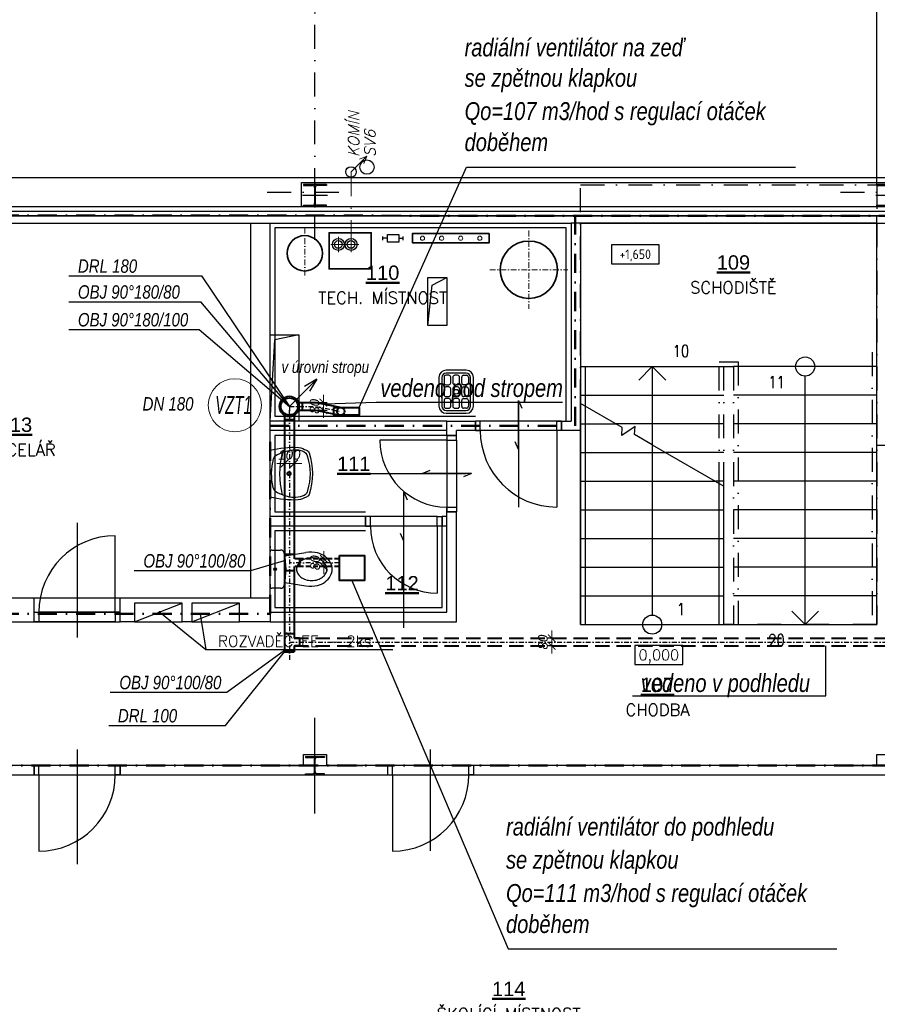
# Model space of a CAD drawing. Header units: millimetres. Extents: x 6435372 to 7248404, y 1559872 to 1886246.
# Tile 204 of 208: x 7106337 to 7115312, y 1762661 to 1772962. Entities that reach past the tile are written whole.
import ezdxf
from ezdxf.enums import TextEntityAlignment as Align

# ---------------------------------------------------------------- set-up
doc = ezdxf.new("R2010")
doc.units = ezdxf.units.MM
for name, pattern in [('DASHDOT', [1, 0.5, -0.25, 0, -0.25]), ('DASHDOT2', [11, 6, -2.5, 0, -2.5]), ('DASHDOTX2', [2, 1, -0.5, 0, -0.5]), ('DASHED', [0.75, 0.5, -0.25]), ('ČERCHOVANÁ', [1, 0.5, -0.25, 0, -0.25])]:
    doc.linetypes.add(name, pattern=pattern)
for name, color, linetype, lineweight in [('CKPOPISM', 8, 'Continuous', 50), ('CKPOPISM_POPIS', 8, 'Continuous', 25), ('požární prostup', 240, 'Continuous', 35), ('požární úseky', 21, 'ČERCHOVANÁ', 50), ('UT-zařízení', 7, 'Continuous', 30), ('VZT', 130, 'Continuous', 40)]:
    doc.layers.add(name, color=color, linetype=linetype, lineweight=lineweight)
doc.layers.add('matrice DPS', color=122, linetype='Continuous')
doc.layers.add('VZT_POPIS', color=7, linetype='Continuous')
doc.styles.add('ARIAL', font='arial.ttf')
doc.styles.add('INDRA', font='ariali.ttf')
doc.styles.add('ISO', font='isocp.shx')
doc.styles.add('KURZIVA', font='italic__.ttf')
doc.styles.get("Standard").update_dxf_attribs({"font": 'romans.shx'})
doc.linetypes.add('IZOLACE_POLYSTYREN_PENOVY', pattern='A,0.001,[228,CADKON.SHX,S=0.1,R=0,X=0,Y=0],-2', length=2.001)
doc.dimstyles.new('CADKON$7', dxfattribs={"dimscale": 100, "dimtxt": 2.5, "dimasz": 2.5, "dimexe": 1.8, "dimexo": 5, "dimgap": 0.6, "dimtad": 1, "dimrnd": 1, "dimtxsty": 'Standard', "dimblk1": 'OBLIQUE', "dimblk2": 'OBLIQUE', "dimsah": 1, "dimcen": 2.5, "dimadec": 1, "dimazin": 2, "dimtfac": 1, "dimtdec": 4, "dimtix": 1, "dimtmove": 0, "dimatfit": 3, "dimldrblk": 'DOTSMALL', "dimfxl": 5, "dimfxlon": 1, "dimtfill": 1, "dimtolj": 1, "dimarcsym": 0})
doc.dimstyles.new('INDRA', dxfattribs={"dimscale": 40, "dimtxt": 2.5, "dimasz": 2, "dimexe": 1, "dimexo": 2, "dimgap": 1, "dimtad": 1, "dimdec": 0, "dimrnd": 5, "dimzin": 4, "dimdsep": 46, "dimtxsty": 'INDRA', "dimblk": 'ARCHTICK', "dimcen": 0, "dimclrd": 256, "dimclre": 256, "dimclrt": 256, "dimadec": 0, "dimazin": 0, "dimtfac": 1, "dimtdec": 0, "dimtix": 1, "dimtmove": 0, "dimatfit": 3, "dimfxl": 5, "dimfxlon": 1, "dimtzin": 0, "dimlwd": 0, "dimlwe": 25, "dimarcsym": 0})

# ---------------------------------------------------------------- blocks, each defined once
blk = doc.blocks.new('*U999')
at = {"color": 0, "linetype": 'ByBlock', "lineweight": -2}
blk.add_lwpolyline([(-5, -2), (5, -2), (5, 2), (-5, 2), (-5, -2)], dxfattribs=at)
blk = doc.blocks.new('CK_S_EXT_HEAHEA240')
for p, q in [((-120, 115), (120, 115)), ((-120, 115), (-120, 103)), ((120, 115), (120, 103)), ((-120, 103), (-24.75, 103)), ((-3.75, -82), (-3.75, 82)), ((3.75, -82), (3.75, 82)), ((120, 103), (24.75, 103)), ((-120, -115), (-120, -103)), ((-120, -103), (-24.75, -103)), ((120, -103), (24.75, -103)), ((120, -115), (120, -103)), ((-120, -115), (120, -115))]:
    blk.add_line(p, q)
for centre, start, end in [((-24.75, 82), 0, 90), ((24.75, 82), 90, 180), ((-24.75, -82), 270, 0), ((24.75, -82), 180, 270)]:
    blk.add_arc(centre, 21, start, end)
blk = doc.blocks.new('CK_S_EXT_HEAHEA200')
for p, q in [((-100, 95), (100, 95)), ((-100, 95), (-100, 85)), ((-100, 85), (-21.25, 85)), ((-3.25, -67), (-3.25, 67)), ((3.25, -67), (3.25, 67)), ((100, 85), (21.25, 85)), ((100, 95), (100, 85)), ((-100, -95), (-100, -85)), ((-100, -85), (-21.25, -85)), ((-100, -95), (100, -95)), ((100, -85), (21.25, -85)), ((100, -95), (100, -85))]:
    blk.add_line(p, q)
for centre, start, end in [((-21.25, 67), 0, 90), ((21.25, 67), 90, 180), ((-21.25, -67), 270, 0), ((21.25, -67), 180, 270)]:
    blk.add_arc(centre, 18, start, end)
blk = doc.blocks.new('CKBL2112015093625', base_point=(91736, 60823))
blk = doc.blocks.new('CKBL2010716104115', base_point=(94518, 62923))
blk = doc.blocks.new('CKBL2010716104152', base_point=(90276, 66514))
blk = doc.blocks.new('CKBL2010716104200', base_point=(91930, 63875))
blk = doc.blocks.new('_Oblique')
at = {"color": 0, "lineweight": -2}
blk.add_line((-0.5, -0.5), (0.5, 0.5), dxfattribs=at)
blk = doc.blocks.new('*U1025')
at = {"color": 0, "linetype": 'ByBlock', "lineweight": -2}
blk.add_lwpolyline([(-5, -2), (5, -2), (5, 2), (-5, 2), (-5, -2)], dxfattribs=at)
blk = doc.blocks.new('CKBL2032316081158')
blk = doc.blocks.new('CKBL2032316081219')
blk = doc.blocks.new('CKBL2032316081224')
blk = doc.blocks.new('_ArchTick')
at = {"color": 0, "linetype": 'ByBlock', "const_width": 0.15}
blk.add_lwpolyline([(-0.5, -0.5), (0.5, 0.5)], dxfattribs=at)
blk = doc.blocks.new('*D1081')
at = {"layer": 'DEFPOINTS', "color": 0, "ltscale": 400, "transparency": 16777216}
for p in [(7109109, 1768318), (7109109, 1768258), (7109209, 1768258)]:
    blk.add_point(p, dxfattribs=at)
at = {"layer": 'VZT_POPIS', "lineweight": 0, "ltscale": 400, "transparency": 16777216}
for p, q in [((7109109, 1768318), (7109029, 1768318)), ((7109209, 1768318), (7109109, 1768318)), ((7109209, 1768318), (7109289, 1768318))]:
    blk.add_line(p, q, dxfattribs=at)
at = {"layer": 'VZT_POPIS', "lineweight": 25, "ltscale": 400, "transparency": 16777216}
for p, q in [((7109109, 1768318), (7109109, 1768358)), ((7109209, 1768318), (7109209, 1768358))]:
    blk.add_line(p, q, dxfattribs=at)
at = {"layer": 'VZT_POPIS', "lineweight": 0, "ltscale": 400, "transparency": 16777216, "xscale": 80, "yscale": 80, "zscale": 80}
blk.add_blockref('_ArchTick', (7109109, 1768318), dxfattribs=at)
at = {"layer": 'VZT_POPIS', "lineweight": 0, "ltscale": 400, "transparency": 16777216, "xscale": 80, "yscale": 80, "zscale": 80, "rotation": 180}
blk.add_blockref('_ArchTick', (7109209, 1768318), dxfattribs=at)
at = {"layer": 'VZT_POPIS', "ltscale": 400, "transparency": 16777216, "insert": (7109159, 1768409), "char_height": 100, "attachment_point": 5, "style": 'INDRA'}
blk.add_mtext('100', dxfattribs=at)
blk = doc.blocks.new('*D1082')
at = {"layer": 'DEFPOINTS', "color": 0, "ltscale": 400, "transparency": 16777216}
for p in [(7109474, 1767320), (7109520, 1767320), (7109474, 1767240)]:
    blk.add_point(p, dxfattribs=at)
at = {"layer": 'VZT_POPIS', "lineweight": 0, "ltscale": 400, "transparency": 16777216}
for p, q in [((7109520, 1767320), (7109520, 1767400)), ((7109520, 1767240), (7109520, 1767320)), ((7109520, 1767240), (7109520, 1767160))]:
    blk.add_line(p, q, dxfattribs=at)
at = {"layer": 'VZT_POPIS', "lineweight": 25, "ltscale": 400, "transparency": 16777216}
for p, q in [((7109520, 1767320), (7109560, 1767320)), ((7109520, 1767240), (7109560, 1767240))]:
    blk.add_line(p, q, dxfattribs=at)
at = {"layer": 'VZT_POPIS', "lineweight": 0, "ltscale": 400, "transparency": 16777216, "xscale": 80, "yscale": 80, "zscale": 80}
for p, rotation in [((7109520, 1767320), 270), ((7109520, 1767240), 90)]:
    blk.add_blockref('_ArchTick', p, dxfattribs=dict(at, rotation=rotation))
at = {"layer": 'VZT_POPIS', "ltscale": 400, "transparency": 16777216, "insert": (7109429, 1767280), "char_height": 100, "attachment_point": 5, "rotation": 90, "style": 'INDRA'}
blk.add_mtext('80', dxfattribs=at)
blk = doc.blocks.new('*D1083')
at = {"layer": 'DEFPOINTS', "color": 0, "ltscale": 400, "transparency": 16777216}
for p in [(7111905, 1766490), (7111973, 1766490), (7111973, 1766410)]:
    blk.add_point(p, dxfattribs=at)
at = {"layer": 'VZT_POPIS', "lineweight": 0, "ltscale": 400, "transparency": 16777216}
for p, q in [((7111905, 1766490), (7111905, 1766570)), ((7111905, 1766410), (7111905, 1766490)), ((7111905, 1766410), (7111905, 1766330))]:
    blk.add_line(p, q, dxfattribs=at)
at = {"layer": 'VZT_POPIS', "lineweight": 25, "ltscale": 400, "transparency": 16777216}
for p, q in [((7111905, 1766490), (7111865, 1766490)), ((7111905, 1766410), (7111865, 1766410))]:
    blk.add_line(p, q, dxfattribs=at)
at = {"layer": 'VZT_POPIS', "lineweight": 0, "ltscale": 400, "transparency": 16777216, "xscale": 80, "yscale": 80, "zscale": 80}
for p, rotation in [((7111905, 1766490), 270), ((7111905, 1766410), 90)]:
    blk.add_blockref('_ArchTick', p, dxfattribs=dict(at, rotation=rotation))
at = {"layer": 'VZT_POPIS', "ltscale": 400, "transparency": 16777216, "insert": (7111813, 1766450), "char_height": 100, "attachment_point": 5, "rotation": 90, "style": 'INDRA'}
blk.add_mtext('80', dxfattribs=at)
blk = doc.blocks.new('*D1250')
at = {"layer": 'DEFPOINTS', "color": 0, "ltscale": 400, "transparency": 16777216}
for p in [(7109375, 1768956), (7109515, 1768956), (7109375, 1768876)]:
    blk.add_point(p, dxfattribs=at)
at = {"layer": 'VZT_POPIS', "lineweight": 0, "ltscale": 400, "transparency": 16777216}
for p, q in [((7109515, 1768956), (7109515, 1769036)), ((7109515, 1768876), (7109515, 1768956)), ((7109515, 1768876), (7109515, 1768796))]:
    blk.add_line(p, q, dxfattribs=at)
at = {"layer": 'VZT_POPIS', "lineweight": 25, "ltscale": 400, "transparency": 16777216}
for p, q in [((7109455, 1768956), (7109555, 1768956)), ((7109455, 1768876), (7109555, 1768876))]:
    blk.add_line(p, q, dxfattribs=at)
at = {"layer": 'VZT_POPIS', "lineweight": 0, "ltscale": 400, "transparency": 16777216, "xscale": 80, "yscale": 80, "zscale": 80}
for p, rotation in [((7109515, 1768956), 270), ((7109515, 1768876), 90)]:
    blk.add_blockref('_ArchTick', p, dxfattribs=dict(at, rotation=rotation))
at = {"layer": 'VZT_POPIS', "ltscale": 400, "transparency": 16777216, "insert": (7109424, 1768916), "char_height": 100, "attachment_point": 5, "rotation": 90, "style": 'INDRA'}
blk.add_mtext('80', dxfattribs=at)

msp = doc.modelspace()

# ---------------------------------------------------------------- linework, layer by layer
at = {"layer": 'matrice DPS', "ltscale": 500}
for p, q in [((7115306.8, 1771238), (7115306.8, 1793308)), ((7116141.8, 1771308), (7079606.8, 1771308)), ((7109286.8, 1771008), (7109286.8, 1771258)), ((7109286.8, 1771258), (7115566.8, 1771258)), ((7109426.8, 1771248), (7109426.8, 1770998)), ((7109556.8, 1771123), (7109296.8, 1771123)), ((7115556.8, 1771123), (7115296.8, 1771123)), ((7079306.8, 1771008), (7116141.8, 1771008)), ((7104706.8, 1771008), (7116141.8, 1771008)), ((7104706.8, 1770908), (7116141.8, 1770908)), ((7115546.8, 1770908), (7105036.8, 1770908)), ((7115306.8, 1770833), (7115306.8, 1770908)), ((7105036.8, 1770833), (7108756.8, 1770833)), ((7108756.8, 1766913), (7108756.8, 1770833)), ((7108756.8, 1770833), (7108956.8, 1770833)), ((7108956.8, 1770833), (7112106.8, 1770833)), ((7108956.8, 1768763), (7108956.8, 1770833)), ((7112206.8, 1770833), (7112106.8, 1770833)), ((7112106.8, 1770833), (7112106.8, 1768763)), ((7112206.8, 1770833), (7112206.8, 1768663)), ((7112206.8, 1770833), (7115546.8, 1770833)), ((7115306.8, 1768508), (7115306.8, 1770833)), ((7112106.8, 1770763), (7112106.8, 1770713)), ((7108956.8, 1768763), (7108956.8, 1769663)), ((7108956.8, 1769663), (7109256.8, 1769663)), ((7108956.8, 1769663), (7109256.8, 1769663)), ((7109256.8, 1769663), (7109006.8, 1769613)), ((7109256.8, 1769663), (7109006.8, 1769613)), ((7109256.8, 1769663), (7109256.8, 1768763)), ((7109256.8, 1769663), (7109256.8, 1768763)), ((7108956.8, 1768763), (7109006.8, 1769613)), ((7108956.8, 1768763), (7109006.8, 1769613)), ((7112206.8, 1769333), (7113706.8, 1769333)), ((7112206.8, 1769333), (7113706.8, 1769333)), ((7112956.8, 1769333), (7112815.6, 1769191.7)), ((7112956.8, 1769333), (7113098.1, 1769191.7)), ((7112956.8, 1769333), (7112956.8, 1766732.9)), ((7115306.8, 1769333), (7113806.8, 1769333)), ((7115306.8, 1769333), (7113806.8, 1769333)), ((7114556.8, 1766633), (7114556.8, 1769233.1)), ((7112206.8, 1769033), (7113706.8, 1769033)), ((7115306.8, 1769033), (7113806.8, 1769033)), ((7111556.8, 1768934.5), (7111556.8, 1767863)), ((7110806.8, 1768763), (7108956.8, 1768763)), ((7108956.8, 1768663), (7108956.8, 1768763)), ((7109256.8, 1768763), (7108956.8, 1768763)), ((7110806.8, 1768663), (7110806.8, 1768763)), ((7110806.8, 1768763), (7111106.8, 1768763)), ((7110806.8, 1768613), (7110806.8, 1768763)), ((7112006.8, 1768763), (7111106.8, 1768763)), ((7111106.8, 1768663), (7111106.8, 1768763)), ((7111156.8, 1768763), (7111106.8, 1768763)), ((7111106.8, 1768763), (7111106.8, 1768663)), ((7111156.8, 1768663), (7111156.8, 1768763)), ((7111956.8, 1768763), (7111156.8, 1768763)), ((7111956.8, 1768663), (7111956.8, 1768763)), ((7111956.8, 1768763), (7112006.8, 1768763)), ((7112006.8, 1768763), (7112106.8, 1768763)), ((7112006.8, 1768663), (7112006.8, 1768763)), ((7112006.8, 1768763), (7112006.8, 1768663)), ((7112206.8, 1768733), (7112578.9, 1768733)), ((7113706.8, 1768733), (7112578.9, 1768733)), ((7115306.8, 1768733), (7113806.8, 1768733)), ((7108956.8, 1767763), (7108956.8, 1768663)), ((7110806.8, 1768663), (7108956.8, 1768663)), ((7111106.8, 1768663), (7110906.8, 1768663)), ((7110906.8, 1768613), (7110906.8, 1768663)), ((7112006.8, 1768663), (7111106.8, 1768663)), ((7112006.8, 1768663), (7111106.8, 1768663)), ((7111106.8, 1768663), (7111156.8, 1768663)), ((7111956.8, 1768663), (7111156.8, 1768663)), ((7112006.8, 1768663), (7111956.8, 1768663)), ((7111956.8, 1768663), (7111956.8, 1767863)), ((7112206.8, 1768663), (7112006.8, 1768663)), ((7110806.8, 1768563), (7110106.8, 1768563)), ((7110806.8, 1768613), (7110906.8, 1768613)), ((7110806.8, 1768613), (7110806.8, 1767813)), ((7110806.8, 1768613), (7110806.8, 1768563)), ((7110906.8, 1768613), (7110806.8, 1768613)), ((7110806.8, 1768563), (7110806.8, 1767863)), ((7110806.8, 1768563), (7110906.8, 1768563)), ((7110906.8, 1768563), (7110906.8, 1768613)), ((7110906.8, 1768563), (7110906.8, 1767863)), ((7112206.8, 1768433), (7113098.5, 1768433)), ((7112956.8, 1768514.8), (7113706.8, 1768081.8)), ((7112956.8, 1768514.8), (7113706.8, 1768081.8)), ((7113706.8, 1768433), (7113098.5, 1768433)), ((7115306.8, 1768433), (7113806.8, 1768433)), ((7115546.8, 1768508), (7115306.8, 1768508)), ((7109993.2, 1768213), (7111006.8, 1768213)), ((7112206.8, 1768133), (7113618.2, 1768133)), ((7113706.8, 1768133), (7113618.2, 1768133)), ((7115306.8, 1768133), (7113806.8, 1768133)), ((7110356.8, 1766599.8), (7110356.8, 1767894)), ((7110806.8, 1767813), (7110806.8, 1767863)), ((7110806.8, 1767863), (7110906.8, 1767863)), ((7110806.8, 1767763), (7110806.8, 1767813)), ((7110806.8, 1767813), (7110906.8, 1767813)), ((7110906.8, 1767813), (7110806.8, 1767813)), ((7110906.8, 1767863), (7110906.8, 1767813)), ((7110906.8, 1766663), (7110906.8, 1767813)), ((7112206.8, 1767833), (7113706.8, 1767833)), ((7115306.8, 1767833), (7113806.8, 1767833)), ((7106936.8, 1767699), (7106936.8, 1766499)), ((7108956.8, 1767663), (7108956.8, 1767763)), ((7109956.8, 1767763), (7108956.8, 1767763)), ((7109956.8, 1767663), (7109956.8, 1767763)), ((7110006.8, 1767763), (7109956.8, 1767763)), ((7109956.8, 1767763), (7109956.8, 1767663)), ((7110706.8, 1767763), (7110006.8, 1767763)), ((7110006.8, 1767663), (7110006.8, 1767763)), ((7110706.8, 1767663), (7110706.8, 1767763)), ((7110706.8, 1767763), (7110756.8, 1767763)), ((7110806.8, 1767763), (7110756.8, 1767763)), ((7110756.8, 1767663), (7110756.8, 1767763)), ((7110756.8, 1767763), (7110756.8, 1767663)), ((7108956.8, 1766763), (7108956.8, 1767663)), ((7109956.8, 1767663), (7108956.8, 1767663)), ((7110756.8, 1767663), (7109956.8, 1767663)), ((7109956.8, 1767663), (7110006.8, 1767663)), ((7110706.8, 1767663), (7110006.8, 1767663)), ((7110756.8, 1767663), (7110706.8, 1767663)), ((7110706.8, 1767663), (7110706.8, 1766963)), ((7110806.8, 1767663), (7110756.8, 1767663)), ((7110806.8, 1766763), (7110806.8, 1767663)), ((7107336.8, 1766763), (7107336.8, 1767563)), ((7112206.8, 1767533), (7113706.8, 1767533)), ((7115306.8, 1767533), (7113806.8, 1767533)), ((7112206.8, 1767233), (7113706.8, 1767233)), ((7115306.8, 1767233), (7113806.8, 1767233)), ((7105036.8, 1766913), (7106486.8, 1766913)), ((7106486.8, 1766663), (7106486.8, 1766913)), ((7106486.8, 1766913), (7107386.8, 1766913)), ((7107386.8, 1766663), (7107386.8, 1766913)), ((7107386.8, 1766913), (7108756.8, 1766913)), ((7112206.8, 1766933), (7113706.8, 1766933)), ((7115306.8, 1766933), (7113806.8, 1766933)), ((7107536.8, 1766663), (7108036.8, 1766858)), ((7108036.8, 1766858), (7107536.8, 1766858)), ((7107536.8, 1766858), (7107536.8, 1766663)), ((7108036.8, 1766663), (7108036.8, 1766858)), ((7108136.8, 1766663), (7108636.8, 1766858)), ((7108636.8, 1766858), (7108136.8, 1766858)), ((7108136.8, 1766858), (7108136.8, 1766663)), ((7108636.8, 1766663), (7108636.8, 1766858)), ((7114556.8, 1766633), (7114415.6, 1766774.3)), ((7114556.8, 1766633), (7114698.1, 1766774.3)), ((7105036.8, 1766663), (7106486.8, 1766663)), ((7106486.8, 1766763), (7106536.8, 1766763)), ((7106486.8, 1766663), (7106486.8, 1766763)), ((7106486.8, 1766763), (7107386.8, 1766763)), ((7106536.8, 1766663), (7106486.8, 1766663)), ((7106486.8, 1766663), (7107386.8, 1766663)), ((7107336.8, 1766763), (7106536.8, 1766763)), ((7106536.8, 1766763), (7106536.8, 1766663)), ((7107336.8, 1766663), (7106536.8, 1766663)), ((7107386.8, 1766763), (7107336.8, 1766763)), ((7107336.8, 1766763), (7107336.8, 1766663)), ((7107336.8, 1766663), (7107386.8, 1766663)), ((7107386.8, 1766663), (7107386.8, 1766763)), ((7107536.8, 1766663), (7107386.8, 1766663)), ((7108136.8, 1766663), (7108036.8, 1766663)), ((7108956.8, 1766663), (7108636.8, 1766663)), ((7108956.8, 1766763), (7110806.8, 1766763)), ((7108956.8, 1766663), (7110906.8, 1766663)), ((7112206.8, 1766633), (7113706.8, 1766633)), ((7109426.8, 1764658), (7109426.8, 1765658)), ((7106936.8, 1765327), (7106936.8, 1764127)), ((7110636.8, 1764266.6), (7110636.8, 1765327)), ((7109306.8, 1765163), (7109306.8, 1765273)), ((7109306.8, 1765273), (7109546.8, 1765273)), ((7109426.8, 1765053), (7109426.8, 1765263)), ((7109546.8, 1765273), (7109546.8, 1765163)), ((7115306.8, 1765163), (7115306.8, 1765273)), ((7115306.8, 1765273), (7115526.8, 1765273)), ((7105036.8, 1765163), (7106486.8, 1765163)), ((7106486.8, 1765063), (7106486.8, 1765163)), ((7106536.8, 1765163), (7106486.8, 1765163)), ((7106486.8, 1765163), (7106486.8, 1765063)), ((7106536.8, 1765163), (7107336.8, 1765163)), ((7106536.8, 1765063), (7106536.8, 1765163)), ((7107336.8, 1765063), (7107336.8, 1765163)), ((7107336.8, 1765163), (7107386.8, 1765163)), ((7107386.8, 1765063), (7107386.8, 1765163)), ((7107386.8, 1765163), (7107386.8, 1765063)), ((7107386.8, 1765163), (7109306.8, 1765163)), ((7108926.8, 1765158), (7109926.8, 1765158)), ((7109316.8, 1765158), (7109536.8, 1765158)), ((7109546.8, 1765163), (7110186.8, 1765163)), ((7110186.8, 1765163), (7110186.8, 1765063)), ((7110236.8, 1765163), (7110186.8, 1765163)), ((7110186.8, 1765163), (7110186.8, 1765063)), ((7110236.8, 1765163), (7111036.8, 1765163)), ((7110236.8, 1765063), (7110236.8, 1765163)), ((7111036.8, 1765063), (7111036.8, 1765163)), ((7111036.8, 1765163), (7111086.8, 1765163)), ((7111086.8, 1765163), (7111086.8, 1765063)), ((7111086.8, 1765163), (7111086.8, 1765063)), ((7111086.8, 1765163), (7115306.8, 1765163)), ((7114926.8, 1765158), (7115926.8, 1765158)), ((7105036.8, 1765063), (7106486.8, 1765063)), ((7106486.8, 1765063), (7106536.8, 1765063)), ((7106486.8, 1765063), (7107386.8, 1765063)), ((7106536.8, 1765063), (7107336.8, 1765063)), ((7106536.8, 1765063), (7106536.8, 1764263)), ((7107386.8, 1765063), (7107336.8, 1765063)), ((7107386.8, 1765063), (7110186.8, 1765063)), ((7110186.8, 1765063), (7110236.8, 1765063)), ((7110206.8, 1765063), (7111106.8, 1765063)), ((7110236.8, 1765063), (7111036.8, 1765063)), ((7110236.8, 1765063), (7110236.8, 1764263)), ((7111086.8, 1765063), (7111036.8, 1765063)), ((7111086.8, 1765063), (7115396.8, 1765063))]:
    msp.add_line(p, q, dxfattribs=at)
at = {"layer": 'matrice DPS', "linetype": 'DASHDOT', "ltscale": 500}
for p, q in [((7109426.8, 1770658), (7109426.8, 1773658)), ((7108926.8, 1771158), (7109926.8, 1771158)), ((7114926.8, 1771158), (7115926.8, 1771158)), ((7115256.8, 1769483), (7115256.8, 1766633)), ((7115306.8, 1766633), (7113706.8, 1766633)), ((7115256.8, 1766633), (7115256.8, 1766633)), ((7115256.8, 1766633), (7115256.8, 1766633))]:
    msp.add_line(p, q, dxfattribs=at)
at = {"layer": 'matrice DPS', "ltscale": 400}
for p, q in [((7110606.8, 1769763), (7110652.9, 1770185.9)), ((7110652.9, 1770185.9), (7110806.8, 1770263))]:
    msp.add_line(p, q, dxfattribs=at)
at = {"layer": 'matrice DPS', "linetype": 'ByBlock', "ltscale": 500}
for p, q in [((7110827.3, 1769241.9), (7110797.3, 1769241.9)), ((7111009.8, 1769294.4), (7110799.8, 1769294.4)), ((7111009.8, 1769264.4), (7110799.8, 1769264.4)), ((7110919.8, 1769241.9), (7110889.8, 1769241.9)), ((7110982.3, 1769241.9), (7111012.3, 1769241.9)), ((7110724.8, 1769219.4), (7110724.8, 1768919.4)), ((7110754.8, 1769219.4), (7110754.8, 1768919.4)), ((7110754.8, 1769134.4), (7110754.8, 1769004.4)), ((7110754.8, 1769134.4), (7110754.8, 1769134.4)), ((7110754.8, 1769004.4), (7110754.8, 1769134.4)), ((7110777.3, 1769221.9), (7110777.3, 1769161.9)), ((7110797.3, 1769141.9), (7110827.3, 1769141.9)), ((7110847.3, 1769161.9), (7110847.3, 1769221.9)), ((7110869.8, 1769221.9), (7110869.8, 1769161.9)), ((7110889.8, 1769141.9), (7110919.8, 1769141.9)), ((7110939.8, 1769161.9), (7110939.8, 1769221.9)), ((7110962.3, 1769161.9), (7110962.3, 1769221.9)), ((7111012.3, 1769141.9), (7110982.3, 1769141.9)), ((7111032.3, 1769221.9), (7111032.3, 1769161.9)), ((7111054.8, 1768919.4), (7111054.8, 1769219.4)), ((7111084.8, 1768919.4), (7111084.8, 1769219.4)), ((7110777.3, 1769099.4), (7110777.3, 1769039.4)), ((7110827.3, 1769119.4), (7110797.3, 1769119.4)), ((7110847.3, 1769039.4), (7110847.3, 1769099.4)), ((7110869.8, 1769099.4), (7110869.8, 1769039.4)), ((7110919.8, 1769119.4), (7110889.8, 1769119.4)), ((7110939.8, 1769039.4), (7110939.8, 1769099.4)), ((7110962.3, 1769039.4), (7110962.3, 1769099.4)), ((7110982.3, 1769119.4), (7111012.3, 1769119.4)), ((7111032.3, 1769099.4), (7111032.3, 1769039.4)), ((7110754.8, 1769004.4), (7110754.8, 1769004.4)), ((7110777.3, 1768976.9), (7110777.3, 1768916.9)), ((7110797.3, 1769019.4), (7110827.3, 1769019.4)), ((7110827.3, 1768996.9), (7110797.3, 1768996.9)), ((7110847.3, 1768916.9), (7110847.3, 1768976.9)), ((7110869.8, 1768976.9), (7110869.8, 1768916.9)), ((7110889.8, 1769019.4), (7110919.8, 1769019.4)), ((7110919.8, 1768996.9), (7110889.8, 1768996.9)), ((7110939.8, 1768916.9), (7110939.8, 1768976.9)), ((7110962.3, 1768916.9), (7110962.3, 1768976.9)), ((7111012.3, 1769019.4), (7110982.3, 1769019.4)), ((7110982.3, 1768996.9), (7111012.3, 1768996.9)), ((7111032.3, 1768976.9), (7111032.3, 1768916.9)), ((7110797.3, 1768896.9), (7110827.3, 1768896.9)), ((7110799.8, 1768874.4), (7111009.8, 1768874.4)), ((7110799.8, 1768844.4), (7111009.8, 1768844.4)), ((7110889.8, 1768896.9), (7110919.8, 1768896.9)), ((7111012.3, 1768896.9), (7110982.3, 1768896.9)), ((7108956.8, 1767033.3), (7108956.8, 1767392.7)), ((7108976.9, 1767412.8), (7109066.9, 1767412.8)), ((7109111.9, 1767353), (7109330.4, 1767386.4)), ((7109066.9, 1767013.2), (7108976.9, 1767013.2)), ((7109111.9, 1767073), (7109330.4, 1767039.6))]:
    msp.add_line(p, q, dxfattribs=at)
at = {"layer": 'matrice DPS', "linetype": 'Continuous', "ltscale": 500}
for p, q in [((7110806.8, 1767663), (7110806.8, 1767763)), ((7108756.8, 1766913), (7108956.8, 1766913)), ((7108956.8, 1766763), (7108956.8, 1766663))]:
    msp.add_line(p, q, dxfattribs=at)
at = {"layer": 'matrice DPS', "linetype": 'DASHDOT', "ltscale": 500}
for points in [[(7112206.8, 1768947.8), (7112206.8, 1771233), (7115306.8, 1771233), (7115306.8, 1770908)], [(7115306.8, 1770833), (7115306.8, 1766633), (7115306.8, 1766633)], [(7113656.8, 1768081.8), (7113656.8, 1769383), (7113856.8, 1769383), (7113856.8, 1766633), (7113856.8, 1766633)], [(7113706.8, 1768081.8), (7113706.8, 1769333), (7113806.8, 1769333), (7113806.8, 1766633), (7113806.8, 1766633)]]:
    msp.add_lwpolyline(points, dxfattribs=at)
at = {"layer": 'matrice DPS', "linetype": 'IZOLACE_POLYSTYREN_PENOVY', "ltscale": 500}
msp.add_lwpolyline([(7104706.8, 1770958), (7116141.8, 1770958)], dxfattribs=at)
at = {"layer": 'matrice DPS', "ltscale": 500}
for points in [[(7112056.8, 1768763), (7112056.8, 1770783), (7109006.8, 1770783), (7109006.8, 1768813), (7111106.8, 1768813)], [(7112206.8, 1766633), (7115306.8, 1766633), (7115306.8, 1770833), (7112206.8, 1770833), (7112206.8, 1766633)], [(7112256.8, 1766633), (7112256.8, 1766633), (7112256.8, 1769333)], [(7112956.8, 1768514.8), (7112771.8, 1768621.7), (7112776.8, 1768705.4), (7112636.9, 1768613), (7112641.9, 1768696.7), (7112206.8, 1768947.8)], [(7112956.8, 1768514.8), (7112771.8, 1768621.7), (7112776.8, 1768705.4), (7112636.9, 1768613), (7112641.9, 1768696.7), (7112206.8, 1768947.8)], [(7112206.8, 1766633), (7112206.8, 1766633), (7112206.8, 1768947.8)], [(7110806.8, 1768613), (7110686.1, 1768613), (7110686.1, 1768613), (7109006.8, 1768613), (7109006.8, 1767813), (7109956.8, 1767813)], [(7113656.8, 1766633), (7113656.8, 1768099.1)], [(7113706.8, 1766633), (7113706.8, 1766633), (7113706.8, 1768081.8)], [(7109956.8, 1767613), (7109006.8, 1767613), (7109006.8, 1766813), (7110756.8, 1766813), (7110756.8, 1767663)]]:
    msp.add_lwpolyline(points, dxfattribs=at)
at = {"layer": 'matrice DPS', "ltscale": 400}
msp.add_lwpolyline([(7110606.8, 1770263), (7110806.8, 1770263), (7110806.8, 1769763), (7110606.8, 1769763)], close=True, dxfattribs=at)
at = {"layer": 'matrice DPS', "linetype": 'ByBlock', "ltscale": 500}
for points in [[(7108956.8, 1768457.8, -0.0779315), (7109257.8, 1768486.2, -0.0680309), (7109338.1, 1768457.1, -0.2449622), (7109364.6, 1768431.4, -0.1652428), (7109364.6, 1767993.4, -0.2447516), (7109338.1, 1767967.7, -0.0729642), (7109251.7, 1767937.4, -0.0733034), (7108956.8, 1767967)], [(7109033.6, 1768412.1, -0.1391699), (7109254.4, 1768461.3), (7109292.8, 1768450, -0.3095362), (7109349.5, 1768387, -0.1500095), (7109349.5, 1768037.4, -0.2874807), (7109312.8, 1767984.9, -0.1904674), (7109140.6, 1767972.7, -0.0477801), (7109033.6, 1768012.7, -0.2252671), (7108989.6, 1768067.5, -0.1173255), (7108992.8, 1768367.1, -0.1890594), (7109031.5, 1768411)]]:
    msp.add_lwpolyline(points, format="xyb", close=True, dxfattribs=at)
msp.add_lwpolyline([(7109084.4, 1768432.9, 0.1253275), (7109084.4, 1767990.8)], format="xyb", dxfattribs=at)
at = {"layer": 'matrice DPS', "ltscale": 500}
for points in [[(7107536.8, 1766663), (7108036.8, 1766663), (7108036.8, 1766858), (7107536.8, 1766858)], [(7108136.8, 1766663), (7108636.8, 1766663), (7108636.8, 1766858), (7108136.8, 1766858)]]:
    msp.add_lwpolyline(points, close=True, dxfattribs=at)
for centre, radius in [((7109804.4, 1771368.8), 55), ((7109971.1, 1771419.2), 75), ((7114556.8, 1769333), 99.9), ((7112956.8, 1766633), 99.9), ((7112956.8, 1766633), 0.000000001)]:
    msp.add_circle(centre, radius, dxfattribs=at)
at = {"layer": 'matrice DPS', "linetype": 'ByBlock', "ltscale": 500}
for centre, radius in [((7110904.8, 1769069.4), 25), ((7109155.7, 1768212.4), 20.4), ((7109155.7, 1768212.4), 13.9), ((7109009.9, 1767213), 12.8)]:
    msp.add_circle(centre, radius, dxfattribs=at)
for centre, radius, start, end in [((7110799.8, 1769219.4), 75, 90, 180), ((7110799.8, 1769219.4), 45, 90, 180), ((7110797.3, 1769221.9), 20, 90, 180), ((7110827.3, 1769221.9), 20, 0, 90), ((7110889.8, 1769221.9), 20, 90, 180), ((7110919.8, 1769221.9), 20, 0, 90), ((7110982.3, 1769221.9), 20, 90, 180), ((7111009.8, 1769219.4), 75, 0, 90), ((7111009.8, 1769219.4), 45, 0, 90), ((7111012.3, 1769221.9), 20, 0, 90), ((7110797.3, 1769161.9), 20, 180, 270), ((7110827.3, 1769161.9), 20, 270, 0), ((7110889.8, 1769161.9), 20, 180, 270), ((7110919.8, 1769161.9), 20, 270, 0), ((7110982.3, 1769161.9), 20, 180, 270), ((7111012.3, 1769161.9), 20, 270, 0), ((7110797.3, 1769099.4), 20, 90, 180), ((7110797.3, 1769039.4), 20, 180, 270), ((7110827.3, 1769099.4), 20, 0, 90), ((7110827.3, 1769039.4), 20, 270, 0), ((7110889.8, 1769099.4), 20, 90, 180), ((7110889.8, 1769039.4), 20, 180, 270), ((7110919.8, 1769099.4), 20, 0, 90), ((7110919.8, 1769039.4), 20, 270, 0), ((7110982.3, 1769099.4), 20, 90, 180), ((7110982.3, 1769039.4), 20, 180, 270), ((7111012.3, 1769099.4), 20, 0, 90), ((7111012.3, 1769039.4), 20, 270, 0), ((7110797.3, 1768976.9), 20, 90, 180), ((7110827.3, 1768976.9), 20, 0, 90), ((7110889.8, 1768976.9), 20, 90, 180), ((7110919.8, 1768976.9), 20, 0, 90), ((7110982.3, 1768976.9), 20, 90, 180), ((7111012.3, 1768976.9), 20, 0, 90), ((7110799.8, 1768919.4), 75, 180, 270), ((7110799.8, 1768919.4), 45, 180, 270), ((7110797.3, 1768916.9), 20, 180, 270), ((7110827.3, 1768916.9), 20, 270, 0), ((7110889.8, 1768916.9), 20, 180, 270), ((7110919.8, 1768916.9), 20, 270, 0), ((7110982.3, 1768916.9), 20, 180, 270), ((7111009.8, 1768919.4), 75, 270, 0), ((7111009.8, 1768919.4), 45, 270, 0), ((7111012.3, 1768916.9), 20, 270, 0), ((7108976.9, 1767392.7), 20.1, 90, 180), ((7109066.9, 1767372.6), 40.2, 12.60811, 90), ((7109383.1, 1767042.5), 348, 78.11757, 98.69848), ((7108353.4, 1767213), 771.3, 347.39189, 12.60811), ((7109357.2, 1767195), 127.4, 127.58474, 151.71247), ((7109379, 1767166.7), 163.2, 107.68289, 127.58474), ((7109393.2, 1767122.1), 210, 90, 107.68289), ((7109393.2, 1767122.1), 210, 72.31711, 90), ((7109402.5, 1767175.1), 214.4, 29.47633, 75.89811), ((7109407.4, 1767166.7), 163.2, 52.41526, 72.31711), ((7109429.2, 1767195), 127.4, 28.28753, 52.41526), ((7109469.2, 1767213), 137.6, 0, 29.40689), ((7109323.7, 1767213), 89.4, 151.71247, 180), ((7109323.7, 1767213), 89.4, 180, 208.28753), ((7109462.7, 1767213), 89.4, 0, 28.28753), ((7109462.7, 1767213), 89.4, 331.71247, 0), ((7109469.2, 1767213), 137.6, 330.59311, 0), ((7109357.2, 1767231), 127.4, 208.28753, 232.41526), ((7109379, 1767259.3), 163.2, 232.41526, 252.31711), ((7109393.2, 1767304), 210, 252.31711, 270), ((7109393.2, 1767304), 210, 270, 287.68289), ((7109402.5, 1767250.9), 214.4, 284.10189, 330.52367), ((7109407.4, 1767259.3), 163.2, 287.68289, 307.58474), ((7109429.2, 1767231), 127.4, 307.58474, 331.71247), ((7108976.9, 1767033.3), 20.1, 180, 270), ((7109066.9, 1767053.4), 40.2, 270, 347.39189), ((7109383.1, 1767383.6), 348, 261.30152, 281.88243)]:
    msp.add_arc(centre, radius, start, end, dxfattribs=at)
at = {"layer": 'matrice DPS', "ltscale": 500}
for centre, radius, start, end in [((7111956.8, 1768663), 800, 180, 270), ((7110806.8, 1768563), 700, 180, 270), ((7110706.8, 1767663), 700, 180, 270), ((7107336.8, 1766763), 800, 90, 180), ((7106536.8, 1765063), 800, 270, 0), ((7110236.8, 1765063), 800, 270, 0)]:
    msp.add_arc(centre, radius, start, end, dxfattribs=at)
at = {"layer": 'požární prostup', "ltscale": 400}
msp.add_circle((7109158.9, 1768915.6), 106.1, dxfattribs=at)
at = {"layer": 'požární úseky', "ltscale": 400}
for p, q in [((7104926.8, 1770913), (7121426.8, 1770908)), ((7112150.7, 1768713), (7112150.7, 1770908)), ((7108956.8, 1766744.7), (7108956.8, 1768713)), ((7108956.8, 1768713), (7112150.7, 1768713)), ((7104926.8, 1766744.7), (7108956.8, 1766744.7)), ((7104926.8, 1766744.7), (7108956.8, 1766744.7)), ((7115461.3, 1765158), (7104926.8, 1765158)), ((7115461.3, 1765158), (7104926.8, 1765158))]:
    msp.add_line(p, q, dxfattribs=at)
at = {"layer": 'UT-zařízení', "lineweight": 18, "ltscale": 400}
for p, q in [((7109804.4, 1771368.8), (7109970.4, 1771534.8)), ((7109970.4, 1771534.8), (7109891.8, 1771503.4)), ((7109970.4, 1771534.8), (7109939, 1771456.2)), ((7109672.4, 1770529.7), (7109672.4, 1770690.4)), ((7109804.4, 1770529.7), (7109804.4, 1770690.4)), ((7109592.1, 1770610), (7109752.8, 1770610)), ((7109724.1, 1770610), (7109884.8, 1770610))]:
    msp.add_line(p, q, dxfattribs=at)
at = {"layer": 'UT-zařízení', "linetype": 'DASHDOT2', "lineweight": 18, "ltscale": 50}
msp.add_line((7109804.4, 1770565), (7109804.4, 1771368.8), dxfattribs=at)
at = {"layer": 'UT-zařízení', "linetype": 'DASHDOT2', "lineweight": 18, "ltscale": 10}
for p, q in [((7109319.8, 1770784.4), (7109319.8, 1770250.6)), ((7111665.5, 1770754.9), (7111665.5, 1769937.2)), ((7111256.7, 1770346.1), (7112074.3, 1770346.1))]:
    msp.add_line(p, q, dxfattribs=at)
at = {"layer": 'UT-zařízení', "ltscale": 400}
for p, q in [((7110138.6, 1770653.6), (7110138.6, 1770693.8)), ((7110351, 1770654.3), (7110351, 1770694.5)), ((7110184.8, 1770675.5), (7110138.6, 1770675.5)), ((7110304.8, 1770675.5), (7110351, 1770675.5))]:
    msp.add_line(p, q, dxfattribs=at)
at = {"layer": 'UT-zařízení', "lineweight": 35}
for points in [[(7110015.4, 1770355), (7109575.4, 1770355), (7109575.4, 1770733), (7110015.4, 1770733)], [(7111248.3, 1770725.5), (7111248.3, 1770625.5), (7110448.3, 1770625.5), (7110448.3, 1770725.5)]]:
    msp.add_lwpolyline(points, close=True, dxfattribs=at)
at = {"layer": 'UT-zařízení', "ltscale": 400}
msp.add_lwpolyline([(7110304.8, 1770715.5), (7110304.8, 1770635.5), (7110184.8, 1770635.5), (7110184.8, 1770715.5)], close=True, dxfattribs=at)
for centre, radius in [((7109804.4, 1771368.8), 55), ((7109672.4, 1770610), 62.5), ((7109672.4, 1770610), 40), ((7109804.4, 1770610), 62.5), ((7109804.4, 1770610), 40)]:
    msp.add_circle(centre, radius, dxfattribs=at)
at = {"layer": 'UT-zařízení', "lineweight": 35}
for centre, radius in [((7109319.8, 1770517.5), 185), ((7111665.5, 1770346.1), 300)]:
    msp.add_circle(centre, radius, dxfattribs=at)
at = {"layer": 'UT-zařízení', "lineweight": 18, "ltscale": 200}
for centre in [(7110552, 1770675.5, -19), (7110752, 1770675.5, -19), (7110952, 1770675.5, -19), (7111152, 1770675.5, -19)]:
    msp.add_circle(centre, 21.8, dxfattribs=at)
at = {"layer": 'VZT', "ltscale": 400}
for p, q in [((7109239.6, 1768955.6), (7109440.3, 1768955.6)), ((7109293.9, 1768955.6), (7109293.9, 1768875.6)), ((7109440.3, 1768955.6), (7109705, 1768903.7)), ((7109108.9, 1768840.8), (7109108.9, 1766346.6)), ((7109208.9, 1768840.8), (7109208.9, 1767320)), ((7109239.6, 1768875.6), (7109432.5, 1768875.6)), ((7109432.5, 1768875.6), (7109689.6, 1768825.2)), ((7109108.9, 1768780.6), (7109208.9, 1768780.6)), ((7109208.9, 1767365), (7109108.9, 1767365)), ((7109265.1, 1767320), (7109265.1, 1767240)), ((7109208.9, 1767195), (7109108.9, 1767195)), ((7109208.9, 1767240), (7109208.9, 1766490.1)), ((7109208.9, 1766535.1), (7109108.9, 1766535.1)), ((7109265.1, 1766490.1), (7109265.1, 1766410.1)), ((7109208.9, 1766365.1), (7109108.9, 1766365.1)), ((7109208.9, 1766410.1), (7109208.9, 1766346.6)), ((7109108.9, 1766346.6), (7109208.9, 1766346.6))]:
    msp.add_line(p, q, dxfattribs=at)
at = {"layer": 'VZT', "linetype": 'DASHED', "ltscale": 100}
for p, q in [((7109265.1, 1767320), (7109208.9, 1767320)), ((7109682, 1767320), (7109265.1, 1767320)), ((7109265.1, 1767240), (7109208.9, 1767240)), ((7109682, 1767240), (7109265.1, 1767240)), ((7109265.1, 1766490.1), (7109208.9, 1766490.1)), ((7109265.1, 1766410.1), (7109208.9, 1766410.1))]:
    msp.add_line(p, q, dxfattribs=at)
at = {"layer": 'VZT', "linetype": 'DASHED', "ltscale": 300}
for p, q in [((7109208.9, 1766490.1), (7116131.1, 1766490.1)), ((7109208.9, 1766410.1), (7116131.1, 1766410.1))]:
    msp.add_line(p, q, dxfattribs=at)
at = {"layer": 'VZT', "ltscale": 400}
for points in [[(7109623.9, 1768904.5), (7109887.9, 1768904.5), (7109887.9, 1768824.5), (7109623.9, 1768824.5)], [(7109682, 1767356.9), (7109946, 1767356.9), (7109946, 1767092.9), (7109682, 1767092.9)]]:
    msp.add_lwpolyline(points, close=True, dxfattribs=at)
at = {"layer": 'VZT', "lineweight": 18, "ltscale": 400}
msp.add_circle((7108588.3, 1768927.6), 277.9, dxfattribs=at)
at = {"layer": 'VZT', "ltscale": 400}
for centre, radius in [((7109158.9, 1768915.6), 90), ((7109697.3, 1768864.5), 40)]:
    msp.add_circle(centre, radius, dxfattribs=at)
at = {"layer": 'VZT_POPIS', "ltscale": 400}
for p, q in [((7109887.9, 1768904.5), (7111014, 1771420.2)), ((7106850.2, 1770281.9), (7108240.7, 1770281.9)), ((7108240.7, 1770281.9), (7109158.9, 1768915.6)), ((7106850.2, 1770011), (7108230.9, 1770011)), ((7109158.9, 1768915.6), (7108230.9, 1770011)), ((7106850.2, 1769720.5), (7108216.1, 1769720.5)), ((7108216.1, 1769720.5), (7109158.9, 1768915.6)), ((7109158.9, 1768915.6), (7109445, 1769201.6)), ((7109445, 1769201.6), (7109318.7, 1769125.6)), ((7109445, 1769201.6), (7109368.9, 1769075.4)), ((7110069, 1768957.1), (7109530.8, 1768937.9)), ((7112016.2, 1768957.1), (7110069, 1768957.1)), ((7111556.8, 1768464.1), (7111556.8, 1768978.2)), ((7111556.8, 1768978.2), (7111591.8, 1768896.8)), ((7111556.8, 1768464.1), (7111521.9, 1768545.4)), ((7110549.8, 1768213), (7110631.1, 1768248)), ((7111063.9, 1768213), (7110549.8, 1768213)), ((7111063.9, 1768213), (7110982.5, 1768178.1)), ((7110356.8, 1767506), (7110356.8, 1768020.1)), ((7110356.8, 1768020.1), (7110391.8, 1767938.7)), ((7110356.8, 1767506), (7110321.9, 1767587.3)), ((7108756.8, 1767197.9), (7109108.9, 1767303.4)), ((7107535.5, 1767197.9), (7108756.8, 1767197.9)), ((7109814, 1767092.9), (7111447.4, 1763239.9)), ((7108505.2, 1765924.8), (7109108.9, 1766365.1)), ((7114773.8, 1765887.1), (7114773.8, 1766410.1)), ((7108489.7, 1765577.7), (7109108.9, 1766346.6)), ((7107283.8, 1765924.8), (7108505.2, 1765924.8)), ((7112751.2, 1765887.1), (7114773.8, 1765887.1)), ((7107268.4, 1765577.7), (7108489.7, 1765577.7))]:
    msp.add_line(p, q, dxfattribs=at)
at = {"layer": 'VZT_POPIS'}
for p, q in [((7111014, 1771420.2), (7114455.2, 1771420.2)), ((7111447.4, 1763239.9), (7114888.6, 1763239.9))]:
    msp.add_line(p, q, dxfattribs=at)
at = {"layer": 'VZT_POPIS', "linetype": 'DASHDOTX2', "ltscale": 50}
for p, q in [((7109158.9, 1768915.6), (7109158.9, 1766258.2)), ((7109158.9, 1768825.6), (7109158.9, 1768915.6)), ((7109158.9, 1768915.6), (7109436.4, 1768915.6)), ((7109436.4, 1768915.6), (7109697.3, 1768864.5)), ((7109682, 1767280), (7109158.9, 1767280)), ((7109158.9, 1766450.1), (7116131.1, 1766450.1))]:
    msp.add_line(p, q, dxfattribs=at)

# ---------------------------------------------------------------- block references
at = {"layer": 'matrice DPS', "ltscale": 500, "rotation": 180}
for p in [(7109426.8, 1771123), (7115426.8, 1771123)]:
    msp.add_blockref('CK_S_EXT_HEAHEA240', p, dxfattribs=at)
at = {"layer": 'matrice DPS', "ltscale": 500}
ref = msp.add_blockref('*U999', (7112778.5, 1770507.5), dxfattribs=dict(at, xscale=50, yscale=50, zscale=50))
ref.add_attrib('Výška', '+1,650', dxfattribs={"layer": '0', "color": 0, "linetype": 'ByBlock', "lineweight": -2, "height": 100, "style": 'ISO'}).set_placement((7112778.5, 1770507.5), align=Align.MIDDLE_CENTER)
ref = msp.add_blockref('CKBL2032316081219', (7113806, 1770096.9), dxfattribs=at)
ref.add_attrib('CISLO', '%%U109', dxfattribs={"layer": 'CKPOPISM', "height": 150, "style": 'ARIAL'}).set_placement((7113806, 1770346.9), align=Align.CENTER)
ref.add_attrib('JMENO', 'SCHODIŠTĚ', dxfattribs={"layer": 'CKPOPISM_POPIS', "height": 125}).set_placement((7113806, 1770096.9), align=Align.CENTER)
ref = msp.add_blockref('CKBL2032316081224', (7110135.4, 1769989.7), dxfattribs=at)
ref.add_attrib('CISLO', '%%U110', dxfattribs={"layer": 'CKPOPISM', "height": 150, "style": 'ARIAL'}).set_placement((7110135.4, 1770239.7), align=Align.CENTER)
ref.add_attrib('JMENO', 'TECH. MÍSTNOST', dxfattribs={"layer": 'CKPOPISM_POPIS', "height": 125}).set_placement((7110135.4, 1769989.7), align=Align.CENTER)
ref = msp.add_blockref('CKBL2032316081158', (7106292.5, 1768399.1), dxfattribs=at)
ref.add_attrib('CISLO', '%%U113', dxfattribs={"layer": 'CKPOPISM', "height": 150, "style": 'ARIAL'}).set_placement((7106292.5, 1768649.1), align=Align.CENTER)
ref.add_attrib('JMENO', 'KANCELÁŘ', dxfattribs={"layer": 'CKPOPISM_POPIS', "height": 125}).set_placement((7106292.5, 1768399.1), align=Align.CENTER)
ref = msp.add_blockref('CKBL2010716104152', (7109832.7, 1768240), dxfattribs=dict(at, xscale=0.5, yscale=0.5, zscale=0.5))
ref.add_attrib('CISLO', '%%U111', dxfattribs={"layer": 'CKPOPISM', "height": 150, "style": 'ARIAL'}).set_placement((7109832.7, 1768240), align=Align.CENTER)
ref = msp.add_blockref('CKBL2010716104200', (7110338, 1766991), dxfattribs=dict(at, xscale=0.5, yscale=0.5, zscale=0.5))
ref.add_attrib('CISLO', '%%U112', dxfattribs={"layer": 'CKPOPISM', "height": 150, "style": 'ARIAL'}).set_placement((7110338, 1766991), align=Align.CENTER)
ref = msp.add_blockref('*U1025', (7113025.4, 1766315.9), dxfattribs=dict(at, xscale=50, yscale=50, zscale=50))
ref.add_attrib('Výška', '0,000', dxfattribs={"layer": '0', "color": 0, "linetype": 'ByBlock', "lineweight": -2, "height": 110}).set_placement((7113025.4, 1766315.9), align=Align.MIDDLE_CENTER)
ref = msp.add_blockref('CKBL2010716104115', (7113012, 1765678), dxfattribs=dict(at, xscale=0.5, yscale=0.5, zscale=0.5))
ref.add_attrib('JMENO', 'CHODBA', dxfattribs={"layer": 'CKPOPISM_POPIS', "height": 125}).set_placement((7113012, 1765678), align=Align.CENTER)
ref.add_attrib('CISLO', '%%U107', dxfattribs={"layer": 'CKPOPISM', "height": 150, "style": 'ARIAL'}).set_placement((7113012, 1765928), align=Align.CENTER)
msp.add_blockref('CK_S_EXT_HEAHEA200', (7109426.8, 1765158), dxfattribs=at)
ref = msp.add_blockref('CKBL2112015093625', (7111454.4, 1762496.2), dxfattribs=dict(at, xscale=0.5, yscale=0.5, zscale=0.5))
ref.add_attrib('JMENO', 'ŠKOLÍCÍ MÍSTNOST', dxfattribs={"layer": 'CKPOPISM_POPIS', "height": 125}).set_placement((7111454.4, 1762496.2), align=Align.CENTER)
ref.add_attrib('CISLO', '%%U114', dxfattribs={"layer": 'CKPOPISM', "height": 150, "style": 'ARIAL'}).set_placement((7111454.4, 1762746.2), align=Align.CENTER)

# ---------------------------------------------------------------- texts
at = {"layer": 'matrice DPS', "ltscale": 500, "style": 'KURZIVA'}
for s, p in [('KOMÍN', (7109889.2, 1771524.1)), ('SV6', (7110059.8, 1771524.1))]:
    msp.add_text(s, height=115, rotation=90, dxfattribs=at).set_placement(p)
at = {"layer": 'matrice DPS', "ltscale": 500, "width": 0.8}
for s, p in [('10', (7113256.8, 1769495.5)), ('11', (7114256.8, 1769170.5)), ('1', (7113256.8, 1766795.5)), ('20', (7114256.8, 1766470.5))]:
    msp.add_text(s, height=125, dxfattribs=at).set_placement(p, align=Align.MIDDLE)
at = {"layer": 'matrice DPS', "ltscale": 500, "insert": (7108413.4, 1766401.6), "char_height": 115, "attachment_point": 7}
msp.add_mtext('ROZVADĚČ EE - 2ks', dxfattribs=at)
at = {"layer": 'požární prostup', "ltscale": 400, "style": 'INDRA', "width": 0.8}
msp.add_text('v úrovni stropu', height=125, dxfattribs=at).set_placement((7109076.8, 1769265.4))
at = {"layer": 'VZT', "lineweight": 18, "ltscale": 400, "style": 'INDRA', "width": 0.6}
msp.add_text('VZT1', height=187.5, dxfattribs=at).set_placement((7108382.4, 1768837.7))
at = {"layer": 'VZT_POPIS', "linetype": 'Continuous', "style": 'INDRA', "width": 0.8}
for s, height, p in [('radiální ventilátor na zeď', 187.5, (7110993.1, 1772577.8)), ('se zpětnou klapkou', 187.5, (7110993.1, 1772259.6)), ('Qo=107 m3/hod s regulací otáček', 187.5, (7110993.1, 1771911.4)), ('doběhem', 187.5, (7110993.1, 1771586.7)), ('DRL 180', 140.62, (7106946.1, 1770313.6)), ('OBJ 90°180/80', 140.625, (7106946.1, 1770042.8)), ('OBJ 90°180/100', 140.625, (7106946.1, 1769752.3)), ('vedeno pod stropem', 187.5, (7110111.1, 1769014.7)), ('DN 180', 140.62, (7107622.9, 1768872.2)), ('OBJ 90°100/80', 140.625, (7107631.4, 1767229.6)), ('OBJ 90°100/80', 140.625, (7107379.8, 1765956.6)), ('vedeno v podhledu', 187.5, (7112837.2, 1765928)), ('DRL 100', 140.62, (7107364.3, 1765609.5)), ('radiální ventilátor do podhledu', 187.5, (7111426.6, 1764425.6)), ('se zpětnou klapkou', 187.5, (7111426.6, 1764079.3)), ('Qo=111 m3/hod s regulací otáček', 187.5, (7111426.6, 1763731.1)), ('doběhem ', 187.5, (7111426.6, 1763406.4))]:
    msp.add_text(s, height=height, dxfattribs=at).set_placement(p)

# ---------------------------------------------------------------- dimensions: what is measured, and where the dimension line sits
at = {"layer": 'VZT_POPIS', "ltscale": 400}
for base, p1, p2, picture, middle in [((7109515.4, 1768955.6), (7109375.5, 1768875.6), (7109375.5, 1768955.6), '*D1250', (7109424.3, 1768915.6)), ((7109520.3, 1767320), (7109473.5, 1767240), (7109473.5, 1767320), '*D1082', (7109429.2, 1767280)), ((7111904.6, 1766490.1), (7111972.7, 1766410.1), (7111972.7, 1766490.1), '*D1083', (7111813.5, 1766450.1))]:
    dim = msp.add_linear_dim(base=base, p1=p1, p2=p2, angle=90, dimstyle='INDRA', dxfattribs=at)
    dim.commit()
    dim.dimension.update_dxf_attribs({"geometry": picture, "text_midpoint": middle})
dim = msp.add_linear_dim(base=(7109108.9, 1768317.7), p1=(7109208.9, 1768258), p2=(7109108.9, 1768258), dimstyle='INDRA', dxfattribs=at)
dim.commit()
dim.dimension.update_dxf_attribs({"geometry": '*D1081', "text_midpoint": (7109158.9, 1768408.7)})

# ---------------------------------------------------------------- leaders
at = {"layer": 'matrice DPS', "ltscale": 500, "annotation_type": 0, "has_hookline": 1, "hookline_direction": 0, "text_width": 1829}
for points in [[(7107802.7, 1766764), (7108283.4, 1766371.6), (7108383.4, 1766371.6)], [(7108226.7, 1766743.2), (7108283.4, 1766371.6), (7108383.4, 1766371.6)]]:
    msp.add_leader(points, dimstyle='CADKON$7', override={"dimscale": 50, "dimtxt": 2.3, "dimasz": 2, "dimfxl": 1, "dimfxlon": 0}, dxfattribs=at)

doc.saveas('drawing.dxf')
